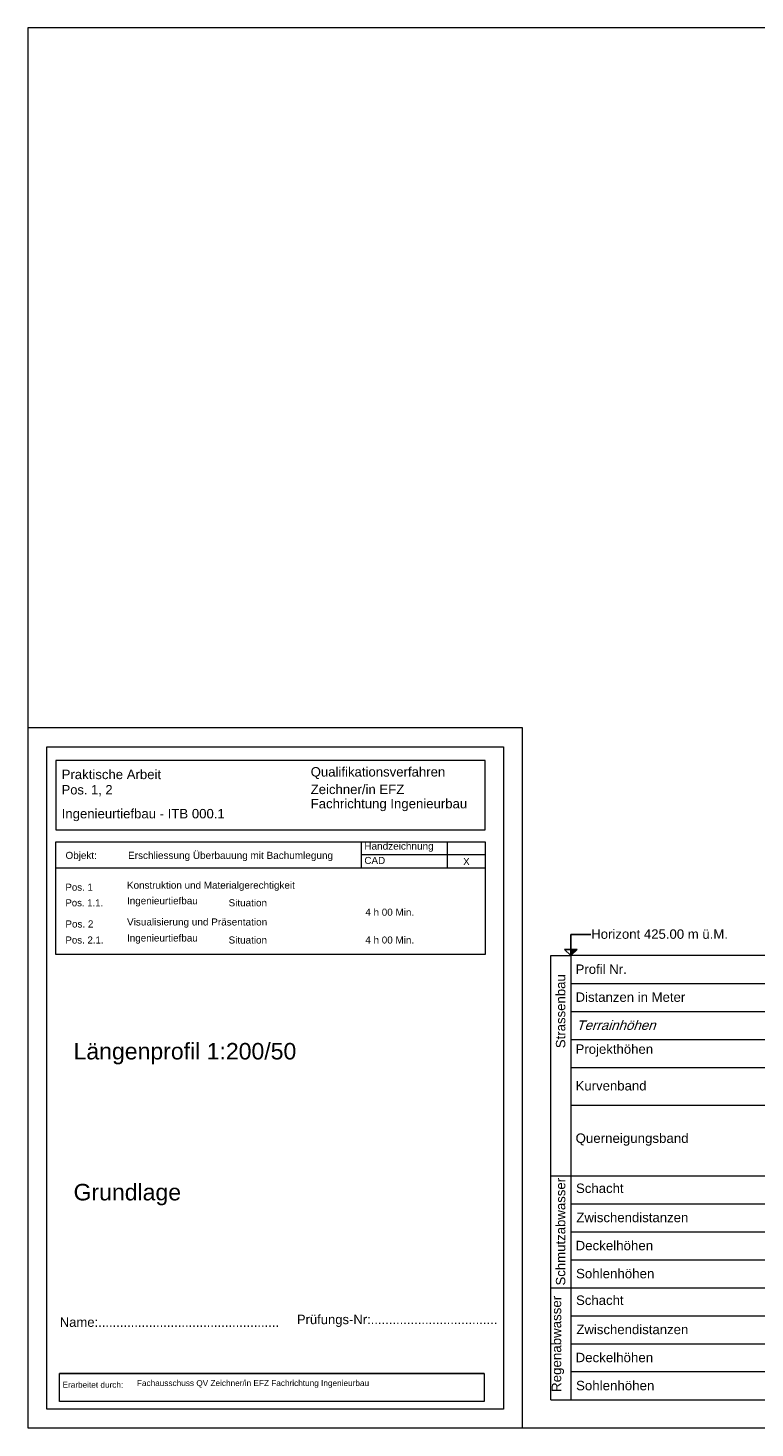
# Model space of a CAD drawing. Header units: metres. Extents: x 2651110 to 2651278, y 1218086 to 1218205.
# Tile 1 of 2: x 2651110 to 2651172, y 1218086 to 1218205. Entities that reach past the tile are written whole.
import ezdxf

# ---------------------------------------------------------------- set-up
doc = ezdxf.new("R2010")
doc.units = ezdxf.units.M
doc.linetypes.add('AUSGEZOGEN', pattern=[0])
doc.layers.add('XR$1$_65220', color=7, linetype='Continuous')
doc.layers.add('XR$1$_65365', color=7, linetype='Continuous')
doc.layers.add('XR$1$Strassenrand', color=1, linetype='AUSGEZOGEN', lineweight=50)
doc.styles.add('ARIAL', font='arial.ttf')

msp = doc.modelspace()

# ---------------------------------------------------------------- hatches: boundary and pattern name
at = {"layer": 'XR$1$_65220', "linetype": 'AUSGEZOGEN', "lineweight": 25, "transparency": 33554687}
msp.add_hatch(color=7, dxfattribs=at).paths.add_polyline_path([(2651156.59, 1218126.6), (2651156.59, 1218126.09), (2651157.13, 1218126.6)])

# ---------------------------------------------------------------- linework, layer by layer
at = {"layer": 'XR$1$_65220', "color": 7, "linetype": 'AUSGEZOGEN', "lineweight": 25, "transparency": 33554687}
for p, q in [((2651156.59, 1218127.88), (2651158.3, 1218127.88)), ((2651156.59, 1218126.09), (2651156.59, 1218127.88)), ((2651156.05, 1218126.6), (2651156.59, 1218126.09)), ((2651156.05, 1218126.6), (2651157.13, 1218126.6)), ((2651156.59, 1218126.09), (2651157.13, 1218126.6))]:
    msp.add_line(p, q, dxfattribs=at)
at = {"layer": 'XR$1$_65220', "color": 7, "linetype": 'AUSGEZOGEN', "lineweight": 18, "transparency": 33554687}
for p, q in [((2651154.89, 1218126.09), (2651156.59, 1218126.09)), ((2651154.89, 1218088.39), (2651154.89, 1218126.09)), ((2651273.45, 1218126.09), (2651156.59, 1218126.09)), ((2651156.59, 1218126.09, 1.5), (2651156.59, 1218088.39, 1.5)), ((2651156.59, 1218123.72), (2651273.45, 1218123.72)), ((2651156.59, 1218121.34), (2651273.45, 1218121.34)), ((2651156.59, 1218118.97), (2651273.45, 1218118.97)), ((2651156.59, 1218116.59), (2651273.45, 1218116.59)), ((2651156.59, 1218113.39), (2651273.45, 1218113.39)), ((2651154.89, 1218107.39), (2651273.45, 1218107.39)), ((2651156.59, 1218105.02), (2651273.45, 1218105.02)), ((2651156.59, 1218102.64), (2651273.45, 1218102.64)), ((2651156.59, 1218100.27), (2651273.45, 1218100.27)), ((2651154.89, 1218097.89), (2651273.45, 1218097.89)), ((2651156.59, 1218095.52), (2651273.45, 1218095.52)), ((2651156.59, 1218093.14), (2651273.45, 1218093.14)), ((2651156.59, 1218090.77), (2651273.45, 1218090.77)), ((2651154.89, 1218088.39), (2651273.45, 1218088.39))]:
    msp.add_line(p, q, dxfattribs=at)
at = {"layer": 'XR$1$_65365', "color": 7, "linetype": 'AUSGEZOGEN', "lineweight": 13, "transparency": 33554687}
for p, q in [((2651152.49, 1218145.39), (2651110.49, 1218145.39)), ((2651110.49, 1218145.39), (2651110.49, 1218085.99)), ((2651152.49, 1218085.99), (2651152.49, 1218145.39)), ((2651110.49, 1218085.99), (2651152.49, 1218085.99))]:
    msp.add_line(p, q, dxfattribs=at)
at = {"layer": 'XR$1$_65365', "color": 7, "linetype": 'AUSGEZOGEN', "lineweight": 18, "transparency": 33554687}
for p, q in [((2651152.49, 1218145.39), (2651110.49, 1218145.39)), ((2651110.49, 1218145.39), (2651110.49, 1218085.99)), ((2651152.49, 1218085.99), (2651152.49, 1218145.39)), ((2651112.09, 1218143.79), (2651150.89, 1218143.79)), ((2651112.09, 1218087.59), (2651112.09, 1218143.79)), ((2651150.89, 1218143.79), (2651150.89, 1218087.59)), ((2651149.33, 1218142.64), (2651112.85, 1218142.64)), ((2651112.85, 1218142.64), (2651112.85, 1218136.74)), ((2651149.33, 1218136.74), (2651149.33, 1218142.64)), ((2651112.85, 1218136.74), (2651149.33, 1218136.74)), ((2651112.85, 1218135.74), (2651149.33, 1218135.74)), ((2651112.85, 1218126.17), (2651112.85, 1218135.74)), ((2651138.79, 1218135.77), (2651138.79, 1218133.53)), ((2651146.1, 1218135.74), (2651146.1, 1218133.53)), ((2651149.33, 1218135.74), (2651149.33, 1218126.17)), ((2651138.79, 1218134.66), (2651149.33, 1218134.66)), ((2651112.85, 1218133.53), (2651149.33, 1218133.53)), ((2651149.33, 1218126.17), (2651112.85, 1218126.17)), ((2651149.25, 1218090.62), (2651113.16, 1218090.62)), ((2651113.16, 1218090.62), (2651149.25, 1218090.62)), ((2651113.16, 1218088.23), (2651113.16, 1218090.62)), ((2651149.25, 1218090.62), (2651149.25, 1218088.23)), ((2651150.89, 1218087.59), (2651112.09, 1218087.59)), ((2651149.25, 1218088.23), (2651113.16, 1218088.23)), ((2651110.49, 1218085.99), (2651152.49, 1218085.99))]:
    msp.add_line(p, q, dxfattribs=at)
at = {"layer": 'XR$1$Strassenrand', "color": 7, "linetype": 'AUSGEZOGEN', "lineweight": 13, "transparency": 33554687}
for p, q in [((2651278.49, 1218204.79), (2651110.49, 1218204.79)), ((2651110.49, 1218204.79), (2651110.49, 1218085.99)), ((2651110.49, 1218085.99), (2651278.49, 1218085.99))]:
    msp.add_line(p, q, dxfattribs=at)

# ---------------------------------------------------------------- texts
at = {"layer": 'XR$1$_65220', "color": 7, "linetype": 'AUSGEZOGEN', "lineweight": -3, "transparency": 33554687, "char_height": 0.8, "attachment_point": 7, "style": 'ARIAL'}
for s, insert, width in [('\\W1.00;Horizont 425.00 m ü.M.', (2651158.33, 1218127.49), 12.0542), ('\\W1.00;Profil Nr.', (2651157, 1218124.51), 4.7601), ('\\W1.00;Distanzen in Meter', (2651157, 1218122.14), 9.7613), ('\\W1.01;\\Q19.0;Terrainhöhen', (2651157.06, 1218119.76), 7.0954), ('\\W1.00;Schacht', (2651157.04, 1218105.92), 4.4536), ('\\W1.00;Zwischendistanzen', (2651157.07, 1218103.44), 9.9618), ('\\W1.01;Deckelhöhen', (2651157, 1218101.06), 6.9756), ('\\W1.01;Sohlenhöhen', (2651157.04, 1218098.68), 7.0424), ('\\W1.00;Schacht', (2651157.04, 1218096.42), 4.4536), ('\\W1.00;Zwischendistanzen', (2651157.07, 1218093.94), 9.9618), ('\\W1.01;Deckelhöhen', (2651157, 1218091.56), 6.9756), ('\\W1.01;Sohlenhöhen', (2651157.04, 1218089.18), 7.0424)]:
    msp.add_mtext(s, dxfattribs=dict(at, insert=insert, width=width))
at = {"layer": 'XR$1$_65220', "color": 7, "linetype": 'AUSGEZOGEN', "lineweight": -3, "transparency": 33554687, "insert": (2651156.14, 1218118.22), "char_height": 0.8, "width": 6.7079, "attachment_point": 7, "rotation": 90, "style": 'ARIAL'}
msp.add_mtext('\\W1.00;Strassenbau', dxfattribs=at)
at = {"layer": 'XR$1$_65220', "color": 1, "linetype": 'AUSGEZOGEN', "lineweight": -3, "transparency": 33554687, "char_height": 0.8, "attachment_point": 7, "style": 'ARIAL'}
for s, insert, width in [('\\W1.00;Projekthöhen', (2651157, 1218117.5), 7.0284), ('\\W1.00;Kurvenband', (2651157, 1218114.62), 6.4685), ('\\W1.01;Querneigungsband', (2651157, 1218109.94), 9.9756)]:
    msp.add_mtext(s, dxfattribs=dict(at, insert=insert, width=width))
at = {"layer": 'XR$1$_65220', "color": 6, "linetype": 'AUSGEZOGEN', "lineweight": -3, "transparency": 33554687, "insert": (2651156.14, 1218098.08), "char_height": 0.8, "width": 9.5747, "attachment_point": 7, "rotation": 90, "style": 'ARIAL'}
msp.add_mtext('\\W1.00;Schmutzabwasser', dxfattribs=at)
at = {"layer": 'XR$1$_65220', "color": 4, "linetype": 'AUSGEZOGEN', "lineweight": -3, "transparency": 33554687, "insert": (2651156.02, 1218089.05), "char_height": 0.8, "width": 8.5356, "attachment_point": 7, "rotation": 90, "style": 'ARIAL'}
msp.add_mtext('\\W1.01;Regenabwasser', dxfattribs=at)
at = {"layer": 'XR$1$_65365', "color": 7, "linetype": 'AUSGEZOGEN', "lineweight": -3, "transparency": 33554687, "attachment_point": 7, "style": 'ARIAL'}
for s, insert, char_height, width in [('\\W1.00;Praktische Arbeit', (2651113.35, 1218141.04), 0.8, 8.881), ('\\W1.00;Qualifikationsverfahren', (2651134.5, 1218141.05), 0.8, 11.8951), ('\\W0.98;Pos. 1, 2', (2651113.35, 1218139.6), 0.8, 4.807), ('\\W1.00;Zeichner/in EFZ', (2651134.5, 1218139.77), 0.8, 8.3739), ('\\W1.00;Fachrichtung Ingenieurbau', (2651134.5, 1218138.33), 0.8, 13.7753), ('\\W1.00;Ingenieurtiefbau - ITB 000.1', (2651113.35, 1218137.48), 0.8, 14.3061), ('\\W1.01;Erschliessung Überbauung mit Bachumlegung', (2651118.99, 1218134.1), 0.6, 17.6416), ('\\W1.01;Handzeichnung', (2651139.06, 1218134.89), 0.6, 6.1718), ('\\W1.00;Objekt:', (2651113.68, 1218134.1), 0.6, 2.9595), ('\\W1.00;CAD', (2651139.06, 1218133.84), 0.6, 2.0802), ('\\W0.99;X', (2651147.45, 1218133.76), 0.6, 0.8557), ('\\W1.00;Konstruktion und Materialgerechtigkeit', (2651118.9, 1218131.57), 0.6, 14.6313), ('\\W0.98;Pos. 1', (2651113.67, 1218131.57), 0.6, 2.6737), ('\\W0.97;Pos. 1.1.', (2651113.67, 1218130.25), 0.6, 3.6013), ('\\W1.01;Visualisierung und Präsentation', (2651118.9, 1218128.45), 0.6, 12.1616), ('\\W1.00;Ingenieurtiefbau', (2651118.9, 1218130.25), 0.6, 6.3515), ('\\W1.00;Situation', (2651127.53, 1218130.25), 0.6, 3.5808), ('\\A1;{\\fArial|i0|b0;\\H0.600000;\\W1.000000;\\C7;4 h 00 Min.}\\P', (2651139.14, 1218129.45), 0.6, 4.4603), ('\\W1.00;Pos. 2', (2651113.67, 1218128.45), 0.6, 2.6793), ('\\W0.98;Pos. 2.1.', (2651113.67, 1218127.09), 0.6, 3.6053), ('\\W1.00;Ingenieurtiefbau', (2651118.9, 1218127.09), 0.6, 6.3515), ('\\W1.00;Situation', (2651127.53, 1218127.09), 0.6, 3.5808), ('\\A1;{\\fArial|i0|b0;\\H0.600000;\\W1.000000;\\C7;4 h 00 Min.}\\P', (2651139.14, 1218127.09), 0.6, 4.4603), ('\\W1.00;Längenprofil 1:200/50', (2651114.36, 1218116.84), 1.4, 19.7396), ('\\W1.00;Grundlage', (2651114.36, 1218104.88), 1.4, 9.8963), ('\\W1.00;Erarbeitet durch:', (2651113.42, 1218089.4), 0.5, 5.4339), ('\\W1.00;Fachausschuss QV Zeichner/in EFZ Fachrichtung Ingenieurbau', (2651119.74, 1218089.4), 0.5, 20.0509)]:
    msp.add_mtext(s, dxfattribs=dict(at, insert=insert, char_height=char_height, width=width))
at = {"layer": 'XR$1$_65365', "color": 7, "linetype": 'AUSGEZOGEN', "lineweight": -3, "transparency": 33554687, "char_height": 0.8, "attachment_point": 7, "rotation": 360, "style": 'ARIAL'}
for s, insert, width in [('\\W0.99;Name:..................................................', (2651113.19, 1218094.56), 19.036), ('\\W0.99;Prüfungs-Nr:...................................', (2651133.33, 1218094.56), 17.4905)]:
    msp.add_mtext(s, dxfattribs=dict(at, insert=insert, width=width))

doc.saveas('drawing.dxf')
